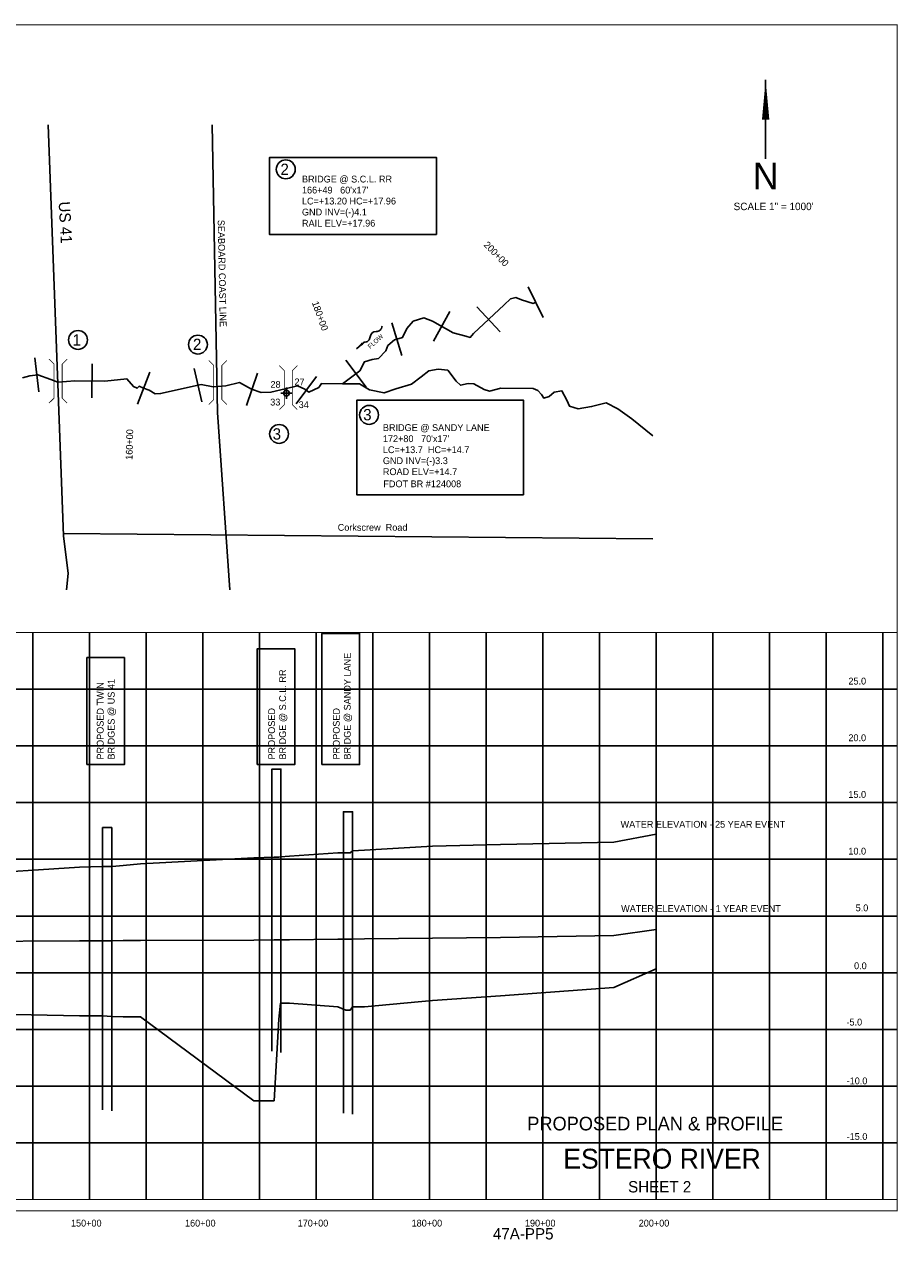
# Model space of a CAD drawing. Extents: x 223800 to 239810, y 756785 to 767505.
# Tile 2 of 2: x 232104 to 239810, y 756785 to 767505. Entities that reach past the tile are written whole.
import ezdxf
from ezdxf.enums import TextEntityAlignment as Align

# ---------------------------------------------------------------- set-up
doc = ezdxf.new("R2010")
doc.units = 0
doc.header["$LTSCALE"] = 1000
doc.header["$PDMODE"] = 34
doc.header["$PDSIZE"] = 50
doc.linetypes.add('DASHED', pattern=[0])
doc.linetypes.add('STREAM', pattern=[0])
for name, color, linetype in [('BORDER', 1, 'CONTINUOUS'), ('GRID', 2, 'CONTINUOUS'), ('MAJROADS', 9, 'CONTINUOUS'), ('PROPOSED', 7, 'CONTINUOUS'), ('PRSTRUCTURE', 6, 'DASHED'), ('PTEXT', 4, 'CONTINUOUS'), ('RR', 13, 'CONTINUOUS'), ('SEC', 2, 'CONTINUOUS'), ('STATIONS', 7, 'CONTINUOUS'), ('STRUCTURES', 10, 'CONTINUOUS'), ('TEXT', 7, 'CONTINUOUS'), ('TRUNKS', 5, 'STREAM')]:
    doc.layers.add(name, color=color, linetype=linetype)

# ---------------------------------------------------------------- blocks, each defined once
blk = doc.blocks.new('FLOW1')
at = {"layer": 'PTEXT', "color": 0}
blk.add_line((-212, 0), (-300, 0), dxfattribs=at)
for centre, radius, start, end in [((-176, 35), 49.7, 224.7896, 315.2104), ((-106, -37), 51.3, 46.5775, 133.4225), ((-35, 35), 49.7, 224.7896, 315.2104)]:
    blk.add_arc(centre, radius, start, end, dxfattribs=at)
blk.add_solid([(-230, -12), (-230, 12), (-300, 0)], dxfattribs=at)
at = {"layer": 'TRUNKS', "color": 0}
blk.add_text('FLOW', height=40, dxfattribs=at).set_placement((-132, -61), align=Align.MIDDLE)

msp = doc.modelspace()

# ---------------------------------------------------------------- linework, layer by layer
at = {"layer": 'BORDER', "color": 0, "const_width": 10}
msp.add_lwpolyline([(223805, 757040), (239805, 757040), (239805, 767500), (223805, 767500)], close=True, dxfattribs=at)
for points in [[(223805, 762140), (239805, 762140)], [(223805, 757140), (239805, 757140)]]:
    msp.add_lwpolyline(points, dxfattribs=at)
at = {"layer": 'GRID', "color": 0}
for points in [[(232180, 757140), (232180, 762140)], [(232680, 757140), (232680, 762140)], [(233180, 757140), (233180, 762140)], [(233680, 757140), (233680, 762140)], [(234180, 757140), (234180, 762140)], [(234680, 757140), (234680, 762140)], [(235180, 757140), (235180, 762140)], [(235680, 757140), (235680, 762140)], [(236180, 757140), (236180, 762140)], [(236680, 757140), (236680, 762140)], [(237180, 757140), (237180, 762140)], [(237680, 757140), (237680, 762140)], [(238180, 757140), (238180, 762140)], [(238680, 757140), (238680, 762140)], [(239180, 757140), (239180, 762140)], [(239680, 757140), (239680, 762140)], [(223805, 761640), (239805, 761640)], [(223805, 761140), (239805, 761140)], [(223805, 760640), (239805, 760640)], [(223805, 760140), (239805, 760140)], [(223805, 759640), (239805, 759640)], [(223805, 759140), (239805, 759140)], [(223805, 758640), (239805, 758640)], [(223805, 758140), (239805, 758140)], [(223805, 757640), (239805, 757640)]]:
    msp.add_lwpolyline(points, dxfattribs=at)
at = {"layer": 'MAJROADS', "color": 0}
for points in [[(232316, 766619), (232451, 762992), (232491, 762660), (232477, 762517)], [(237650, 762967), (232450, 763013)]]:
    msp.add_lwpolyline(points, dxfattribs=at)
at = {"layer": 'PROPOSED', "color": 0}
for points in [[(235740, 765650), (234269, 765650), (234269, 766331), (235740, 766331)], [(236509, 763355), (235038, 763355), (235038, 764189), (236509, 764189)], [(234730, 760975), (235062, 760975), (235062, 762133), (234730, 762133)], [(234159, 760975), (234491, 760975), (234491, 761998), (234159, 761998)], [(232657, 760975), (232988, 760975), (232988, 761919), (232657, 761919)]]:
    msp.add_lwpolyline(points, close=True, dxfattribs=at)
for points in [[(231590, 760006), (232590, 760071), (232790, 760078), (232880, 760078), (232976, 760085), (233130, 760099), (234130, 760154), (234308, 760159), (234350, 760160), (234365, 760163), (234443, 760168), (234870, 760198), (234940, 760197), (234980, 760198), (235000, 760215), (235105, 760220), (235705, 760256), (236305, 760272), (237305, 760291), (237680, 760363)], [(231590, 759415), (232590, 759421), (232790, 759422), (232880, 759422), (232976, 759423), (233130, 759424), (234130, 759428), (234308, 759429), (234350, 759429), (234365, 759429), (234443, 759430), (234870, 759436), (234940, 759437), (234980, 759437), (235000, 759437), (235105, 759439), (235705, 759446), (236305, 759451), (237305, 759469), (237680, 759522)]]:
    msp.add_lwpolyline(points, dxfattribs=at)
at = {"layer": 'PROPOSED', "color": 0, "linetype": 'DASHED'}
msp.add_lwpolyline([(231590, 758780), (232590, 758760), (232790, 758760), (232880, 758755), (232976, 758750), (233130, 758750), (234130, 758010), (234308, 758010), (234350, 758730), (234365, 758870), (234443, 758870), (234870, 758840), (234940, 758810), (234980, 758810), (235000, 758840), (235105, 758840), (235705, 758895), (236305, 758935), (237305, 759010), (237680, 759174)], dxfattribs=at)
at = {"layer": 'PROPOSED', "color": 0}
for centre in [(234411, 766226), (232578, 764721), (233636, 764680), (235146, 764060), (234352, 763892)]:
    msp.add_circle(centre, 83.3, dxfattribs=at)
at = {"layer": 'PRSTRUCTURE', "color": 0}
for points in [[(234289, 758447), (234289, 760936), (234369, 760936), (234369, 758437)], [(234920, 757901), (234920, 760560), (235000, 760560), (235000, 757891)], [(232795, 757931), (232795, 760420), (232875, 760420), (232875, 757921)]]:
    msp.add_lwpolyline(points, dxfattribs=at)
at = {"layer": 'RR', "color": 0}
msp.add_lwpolyline([(233761, 766619), (233809, 764080), (233918, 762517)], dxfattribs=at)
at = {"layer": 'SEC', "color": 0}
msp.add_point((234418, 764252), dxfattribs=at)
at = {"layer": 'STATIONS', "color": 0}
for p, q in [((236551, 765190), (236681, 764920)), ((236098, 765013), (236303, 764794)), ((235860, 764971), (235714, 764709)), ((235348, 764871), (235436, 764584)), ((232196, 764562), (232232, 764264)), ((232703, 764510), (232700, 764210)), ((233604, 764468), (233670, 764176)), ((234941, 764544), (235121, 764304)), ((233211, 764436), (233103, 764156)), ((234161, 764427), (234064, 764143)), ((234682, 764399), (234504, 764157))]:
    msp.add_line(p, q, dxfattribs=at)
at = {"layer": 'STRUCTURES', "color": 0, "const_width": 6.68}
for points in [[(232322, 764164), (232367, 764208), (232367, 764508), (232322, 764552)], [(232482, 764164), (232438, 764208), (232438, 764508), (232482, 764552)], [(233731, 764151), (233776, 764195), (233776, 764495), (233731, 764540)], [(233891, 764151), (233847, 764195), (233847, 764495), (233891, 764540)], [(234354, 764107), (234398, 764151), (234398, 764451), (234354, 764495)], [(234513, 764107), (234469, 764151), (234469, 764451), (234513, 764495)]]:
    msp.add_lwpolyline(points, dxfattribs=at)
at = {"layer": 'TEXT', "color": 0}
msp.add_line((238645, 767016), (238645, 766319), dxfattribs=at)
msp.add_lwpolyline([(238645, 767016, 0, 65.7, 0), (238645, 766663, 65.7, 65.7, 0)], format="xyseb", dxfattribs=at)
at = {"layer": 'TRUNKS', "color": 0}
for points in [[(236616, 765055), (236594, 765044), (236491, 765075), (236442, 765097), (236395, 765085), (236337, 765032), (236068, 764779), (236039, 764744), (235999, 764755), (235889, 764783), (235705, 764886), (235628, 764917), (235536, 764886), (235478, 764822), (235442, 764743), (235371, 764721), (235313, 764672), (235293, 764625), (235228, 764557), (235172, 764549), (235106, 764529), (235064, 764449), (234911, 764334), (234726, 764336), (234702, 764302), (234615, 764262), (234579, 764288), (234515, 764316), (234406, 764290), (234280, 764260), (234194, 764257), (234109, 764286), (234003, 764347), (233881, 764315), (233771, 764307), (233665, 764328), (233306, 764248), (233258, 764246), (233205, 764278), (233157, 764296), (233117, 764312), (233099, 764295), (233067, 764310), (233010, 764377), (232816, 764358), (232550, 764361), (232402, 764349), (232401, 764349), (232338, 764372), (232225, 764414), (232152, 764405), (232087, 764387)], [(234911, 764334), (235061, 764333), (235150, 764282), (235279, 764254), (235382, 764289), (235520, 764331), (235607, 764396), (235672, 764449), (235756, 764463), (235840, 764454), (235915, 764357), (235953, 764322), (236021, 764338), (236071, 764335), (236162, 764283), (236210, 764269), (236310, 764296), (236594, 764292), (236634, 764274), (236667, 764239), (236689, 764207), (236734, 764222), (236780, 764261), (236848, 764272), (236892, 764191), (236915, 764137), (236990, 764113), (237109, 764134), (237238, 764165), (237342, 764113), (237463, 764025), (237650, 763874)]]:
    msp.add_lwpolyline(points, dxfattribs=at)

# ---------------------------------------------------------------- block references
at = {"layer": 'TRUNKS', "color": 0, "rotation": 41.49080236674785}
msp.add_blockref('FLOW1', (235261, 764842), dxfattribs=at)

# ---------------------------------------------------------------- texts
at = {"layer": 'MAJROADS', "color": 0}
msp.add_text('US 41', height=100, rotation=273.0843, dxfattribs=at).set_placement((232467, 765757), align=Align.MIDDLE)
at = {"layer": 'PROPOSED', "color": 0}
for s, height, p in [('2', 100, (234364, 766176)), ('BRIDGE @ S.C.L. RR', 60, (234554, 766110)), ("166+49   60'x17'", 60, (234554, 766013)), ('LC=+13.20 HC=+17.96', 60, (234554, 765916)), ('GND INV=(-)4.1', 60, (234554, 765819)), ('RAIL ELV=+17.96', 60, (234554, 765721)), ('1', 100, (232530, 764672)), ('2', 100, (233592, 764632)), ('3', 100, (235094, 764012)), ('3', 100, (234295, 763842)), ('BRIDGE @ SANDY LANE', 60, (235268, 763918)), ("172+80   70'x17'", 60, (235268, 763820)), ('LC=+13.7  HC=+14.7', 60, (235268, 763723)), ('GND INV=(-)3.3', 60, (235268, 763626)), ('ROAD ELV=+14.7', 60, (235268, 763529)), ('FDOT BR #124008', 60, (235272, 763422)), ('WATER ELEVATION - 25 YEAR EVENT', 60, (237365, 760419)), ('WATER ELEVATION - 1 YEAR EVENT', 60, (237370, 759676))]:
    msp.add_text(s, height=height, dxfattribs=at).set_placement(p)
for s, p in [('BRIDGE @ SANDY LANE', (234984, 761020)), ('BRIDGES @ US 41', (232901, 761020)), ('BRIDGE @ S.C.L. RR', (234413, 761020)), ('PROPOSED TWIN', (232804, 761020)), ('PROPOSED', (234316, 761020)), ('PROPOSED', (234887, 761020))]:
    msp.add_text(s, height=60, rotation=90, dxfattribs=at).set_placement(p)
for s, height, p in [('PROPOSED PLAN & PROFILE', 120, (237670, 757749)), ('47A-PP5', 100, (236506, 756787))]:
    msp.add_text(s, height=height, dxfattribs=at).set_placement(p, align=Align.CENTER)
at = {"layer": 'STATIONS', "color": 0}
for s, rotation, p in [('200+00', 314.5273, (236247, 765459)), ('180+00', 289.6862, (234686, 764923)), ('160+00', 88.4767, (233062, 763798))]:
    msp.add_text(s, height=60, rotation=rotation, dxfattribs=at).set_placement(p, align=Align.CENTER)
at = {"layer": 'TEXT', "color": 0}
for s, height, p in [('N', 235, (238646, 766049)), ('SCALE 1" = 1000\'', 65.73, (238715, 765866)), ('-10.0', 60, (239451, 758156)), ('-15.0', 60, (239451, 757665)), ('ESTERO RIVER', 175, (237731, 757412)), ('SHEET 2', 100, (237710, 757202)), ('150+00', 60, (232651, 756901)), ('160+00', 60, (233657, 756901)), ('170+00', 60, (234651, 756901)), ('180+00', 60, (235656, 756901)), ('190+00', 60, (236656, 756901)), ('200+00', 60, (237660, 756901))]:
    msp.add_text(s, height=height, dxfattribs=at).set_placement(p, align=Align.CENTER)
msp.add_text('SEABOARD COAST LINE', height=60, rotation=271.1235, dxfattribs=at).set_placement((233850, 765308), align=Align.MIDDLE)
for s, p in [('28', (234276, 764299)), ('27', (234488, 764321)), ('33', (234274, 764143)), ('34', (234525, 764120)), ('25.0', (239375, 761682)), ('20.0', (239375, 761182)), ('15.0', (239375, 760682)), ('10.0', (239375, 760182)), ('5.0', (239439, 759682)), ('0.0', (239425, 759171)), ('-5.0', (239358, 758674))]:
    msp.add_text(s, height=60, dxfattribs=at).set_placement(p)
msp.add_text('Corkscrew  Road', height=60, dxfattribs=at).set_placement((235177, 763069), align=Align.MIDDLE)

doc.saveas('drawing.dxf')
